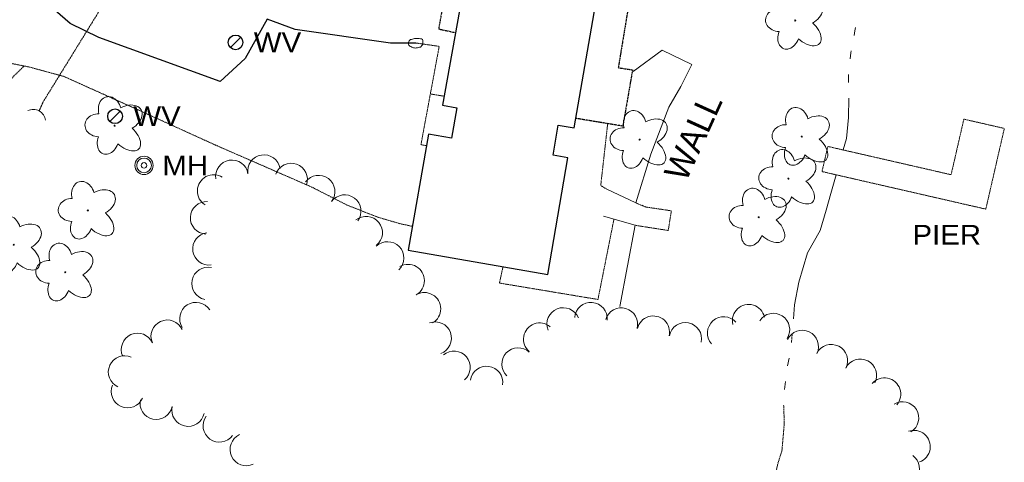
# Model space of a CAD drawing. Extents: x 386588 to 390135, y 96998 to 113606.
# Tile 47 of 92: x 388175 to 388414, y 102005 to 102112. Entities that reach past the tile are written whole.
import ezdxf
from ezdxf.enums import TextEntityAlignment as Align

# ---------------------------------------------------------------- set-up
doc = ezdxf.new("R2010")
doc.units = 0
doc.header["$MEASUREMENT"] = 0
for name, pattern in [('Wisdot3', [0.1875, 0.125, -0.0625]), ('Wisdot5', [0.1, 0.05, -0.05]), ('Wisdot6', [0.375, 0.125, -0.0625, 0.03125, -0.0625, 0.03125, -0.0625])]:
    doc.linetypes.add(name, pattern=pattern)
for name, color, linetype, lineweight in [('E_BLD', 241, 'Continuous', 25), ('E_DRN', 40, 'Continuous', 15), ('E_DRN_Pipe', 5, 'Wisdot5', 15), ('E_DWY', 2, 'Wisdot3', 15), ('E_LAND_Vegetation', 3, 'Continuous', 15), ('E_MISCPROP_HvyDash', 241, 'Wisdot3', 25), ('E_MISCPROP_Railing', 30, 'Continuous', 15), ('E_MISCPROP_Solid', 241, 'Continuous', 15), ('E_PATH_Sidewalk', 2, 'Wisdot5', 15), ('E_RDWY_AsphConc', 200, 'Continuous', 25), ('E_STRUCT_Pier', 7, 'Wisdot3', 25), ('E_UTL_MH', 30, 'Continuous', 15), ('E_UTL_W', 5, 'Continuous', 25), ('E_WAL', 40, 'Continuous', 25), ('E_WTR', 4, 'Wisdot6', 15), ('E_WTR_Dock_Pier', 4, 'Wisdot3', 15), ('E_WTR_Elevations', 4, 'Continuous', 15)]:
    doc.layers.add(name, color=color, linetype=linetype, lineweight=lineweight)
doc.styles.add('Style-dot_font5', font='dot_font5.shx')

# ---------------------------------------------------------------- blocks, each defined once
blk = doc.blocks.new('CULV')
at = {"layer": 'E_DRN'}
blk.add_arc((0, 6.15), 6.15, 216.8699, 323.1301, dxfattribs=at)
blk = doc.blocks.new('MH')
at = {"layer": 'E_UTL_MH'}
for radius in [5, 4, 1.5]:
    blk.add_circle((0, 0), radius, dxfattribs=at)
at = {"layer": 'E_UTL_MH', "style": 'Style-dot_font5', "width": 1.111111}
blk.add_text('MH', height=10.8, dxfattribs=at).set_placement((10, 0), align=Align.MIDDLE_LEFT)
blk = doc.blocks.new('PIER')
at = {"layer": 'E_STRUCT_Pier', "style": 'Style-dot_font5', "width": 1.111111}
blk.add_text('PIER', height=10.8, dxfattribs=at).set_placement((-16.77, -5.4))
blk = doc.blocks.new('DTRE')
at = {"layer": 'E_LAND_Vegetation'}
blk.add_circle((-0.18, 0), 0.183, dxfattribs=at)
for centre, major_axis, ratio in [((-1.87, 5.32), (1.36, -4.98), 0.782863), ((4.06, 2.74), (-5.27, -2.93), 0.691916), ((-5.87, 0.15), (4.93, -0.12), 0.832022), ((3.54, -3.71), (-5.01, 4.58), 0.560249), ((-2.49, -5.24), (1.8, 4.86), 0.716896)]:
    blk.add_ellipse(centre, major_axis=major_axis, ratio=ratio, start_param=1.570796, end_param=4.712389, dxfattribs=at)
blk = doc.blocks.new('WV')
at = {"layer": 'E_UTL_W'}
blk.add_line((-2.83, -2.83), (2.83, 2.83), dxfattribs=at)
blk.add_circle((0, 0), 4, dxfattribs=at)
at = {"layer": 'E_UTL_W', "style": 'Style-dot_font5', "width": 1.111111}
blk.add_text('WV', height=10.8, dxfattribs=at).set_placement((10, 0), align=Align.MIDDLE_LEFT)

msp = doc.modelspace()

# ---------------------------------------------------------------- linework, layer by layer
at = {"layer": 'E_BLD', "ltscale": 5}
for p, q in [((388285.47, 102134.8), (388277.62, 102091.35)), ((388309.6, 102085.88), (388317.09, 102128.97)), ((388277.62, 102091.35), (388281.11, 102090.74)), ((388281.11, 102090.74), (388279.83, 102083.39)), ((388281.11, 102090.74), (388281.11, 102090.74)), ((388304.44, 102079.24), (388305.71, 102086.56)), ((388305.71, 102086.56), (388305.71, 102086.56)), ((388305.71, 102086.56), (388309.6, 102085.88)), ((388274.23, 102084.37), (388269.33, 102056.19)), ((388279.83, 102083.39), (388274.23, 102084.37)), ((388274.23, 102084.37), (388274.23, 102084.37)), ((388279.83, 102083.39), (388279.83, 102083.39)), ((388303.15, 102050.31), (388308.07, 102078.61)), ((388308.07, 102078.61), (388304.44, 102079.24)), ((388269.33, 102056.19), (388303.15, 102050.31)), ((388303.15, 102050.31), (388303.15, 102050.31))]:
    msp.add_line(p, q, dxfattribs=at)
at = {"layer": 'E_DRN_Pipe', "flags": 128}
msp.add_lwpolyline([(388207.24, 102135), (388206.04, 102133.21), (388180.73, 102092.2), (388179.73, 102089.98)], dxfattribs=at)
at = {"layer": 'E_DWY', "flags": 128}
for points in [[(388273.73, 102081.54), (388272.39, 102081.78), (388276.82, 102105.65), (388271.17, 102106.47)], [(388167.31, 102102.58), (388171.24, 102101.86), (388177.26, 102100.66), (388185.73, 102098.36), (388202.56, 102090.79), (388222.46, 102081.73), (388245.91, 102071.5), (388254.63, 102067.05), (388262.07, 102064.16), (388267.53, 102062.57), (388270.33, 102061.99)]]:
    msp.add_lwpolyline(points, dxfattribs=at)
at = {"layer": 'E_LAND_Vegetation'}
for centre, start, end in [((388226.52, 102074.13), 9.1585, 189.1585), ((388234.32, 102075.38), 9.1585, 189.1585), ((388240.9, 102073.35), 340.373, 160.373), ((388222.09, 102070.55), 58.0619, 238.0619), ((388247.56, 102070.41), 323.2086, 143.2086), ((388253.89, 102065.68), 323.2086, 143.2086), ((388220.38, 102064.04), 87.2014, 267.2014), ((388259.1, 102060.45), 308.977, 128.977), ((388220.96, 102056.53), 97.8436, 277.8436), ((388264.31, 102054.3), 314.1528, 134.1528), ((388220.73, 102048.13), 78.2476, 258.2476), ((388269.29, 102048.8), 300.082, 120.082), ((388273.25, 102041.97), 300.082, 120.082), ((388217.8, 102039.57), 32.4623, 212.4623), ((388306.93, 102038.29), 22.2134, 202.2134), ((388313.64, 102039.56), 355.2444, 175.2444), ((388321.03, 102038.26), 343.8869, 163.8869), ((388351.91, 102039.08), 12.971, 192.971), ((388328.77, 102036.29), 346.9145, 166.9145), ((388345.87, 102036.09), 41.6266, 221.6266), ((388357.93, 102036.93), 327.3822, 147.3822), ((388210.83, 102035.31), 24.0506, 204.0506), ((388275.84, 102034.85), 289.9612, 109.9612), ((388301.23, 102034.6), 49.9546, 229.9546), ((388336.56, 102034.67), 348.621, 168.621), ((388203.62, 102032.09), 24.0506, 204.0506), ((388364.92, 102032.81), 334.579, 154.579), ((388371.99, 102029.37), 333.218, 153.218), ((388200.48, 102026.64), 65.7703, 245.7703), ((388280.41, 102027.77), 310.065, 130.065), ((388295.97, 102028.56), 46.6054, 226.6054), ((388288.31, 102024.09), 352.2191, 172.2191), ((388379.04, 102025.81), 333.218, 153.218), ((388201.2, 102021.88), 156.5934, 336.5934), ((388384.88, 102021.26), 318.9181, 138.9181), ((388208.18, 102019.07), 167.6895, 347.6895), ((388389.25, 102015.47), 301.4162, 121.4162), ((388215.89, 102017.39), 167.6895, 347.6895), ((388223.48, 102013.57), 144.1364, 324.1364), ((388230.02, 102007.85), 115.075, 295.075), ((388392.04, 102008.52), 289.6128, 109.6128), ((388389.42, 102003.15), 234.1975, 54.1975)]:
    msp.add_arc(centre, 3.95, start, end, dxfattribs=at)
at = {"layer": 'E_MISCPROP_HvyDash', "flags": 128}
for points in [[(388316.77, 102127.12), (388324.49, 102125.97), (388320.28, 102100.49), (388323.74, 102099.94), (388321.38, 102086.29), (388310, 102088.17)], [(388281.93, 102115.47), (388277.86, 102116.38), (388276.68, 102109.88), (388280.8, 102108.99)]]:
    msp.add_lwpolyline(points, dxfattribs=at)
at = {"layer": 'E_MISCPROP_Railing', "flags": 128}
for points in [[(388317.51, 102071), (388324.56, 102067.65), (388328.19, 102079.48), (388332.56, 102090.93), (388335.5, 102095.92), (388338.11, 102101.25), (388330.92, 102104.73), (388323.88, 102099.57)], [(388320.66, 102042.52), (388324.4, 102062.23), (388316.72, 102064.44)]]:
    msp.add_lwpolyline(points, dxfattribs=at)
at = {"layer": 'E_MISCPROP_Solid'}
msp.add_open_spline([(388272.32, 102105.49), (388272.48, 102105.68), (388272.63, 102105.87), (388272.78, 102106.06), (388272.92, 102106.25), (388272.89, 102106.52), (388272.89, 102106.75), (388272.9, 102106.95), (388272.93, 102107.16), (388272.75, 102107.35), (388272.6, 102107.5), (388272.44, 102107.47), (388272.28, 102107.49), (388271.89, 102107.55), (388271.5, 102107.63), (388271.11, 102107.58), (388270.78, 102107.54), (388270.45, 102107.44), (388270.12, 102107.35), (388269.96, 102107.3), (388269.81, 102107.27), (388269.67, 102107.18), (388269.54, 102107.11), (388269.5, 102106.97), (388269.45, 102106.85), (388269.34, 102106.56), (388269.24, 102106.13), (388269.48, 102105.92), (388269.63, 102105.78), (388269.8, 102105.69), (388269.97, 102105.59), (388270.1, 102105.51), (388270.21, 102105.44), (388270.35, 102105.37), (388270.65, 102105.25), (388270.96, 102105.22), (388271.26, 102105.28), (388271.61, 102105.35), (388271.97, 102105.42), (388272.32, 102105.49)], degree=3, knots=[0, 0, 0, 0, 0.07602, 0.07602, 0.07602, 0.149123, 0.149123, 0.149123, 0.213068, 0.213068, 0.213068, 0.26491, 0.26491, 0.26491, 0.387033, 0.387033, 0.387033, 0.494232, 0.494232, 0.494232, 0.544513, 0.544513, 0.544513, 0.585913, 0.585913, 0.585913, 0.682846, 0.682846, 0.682846, 0.745547, 0.745547, 0.745547, 0.791166, 0.791166, 0.791166, 0.886027, 0.886027, 0.886027, 1, 1, 1, 1], dxfattribs=at)
at = {"layer": 'E_PATH_Sidewalk', "flags": 128}
for points in [[(388108.83, 101958.47), (388138.47, 102021.83), (388161.5, 102073.77), (388171.74, 102096.22), (388173.52, 102098.37), (388176.1, 102100.89)], [(388274.68, 102094.11), (388278.11, 102093.54)], [(388317.71, 102086.89), (388316.02, 102071.87), (388317.51, 102071)], [(388324.4, 102062.23), (388332.41, 102060.97), (388333.16, 102065.75), (388326.99, 102066.66), (388324.56, 102067.65)], [(388319.23, 102063.72), (388315.35, 102044.23), (388291.44, 102048.22), (388292.31, 102052.19)]]:
    msp.add_lwpolyline(points, dxfattribs=at)
at = {"layer": 'E_RDWY_AsphConc', "flags": 128}
msp.add_lwpolyline([(388271.17, 102106.47), (388264.99, 102106.45), (388241.87, 102109.76), (388235.04, 102112.25), (388229.76, 102102.72), (388223.69, 102097.16), (388194.19, 102107.84), (388187.3, 102111.17), (388180.59, 102117.07)], dxfattribs=at)
at = {"layer": 'E_WTR', "flags": 128}
for points in [[(388362.47, 102035.71), (388362.31, 102033.79)], [(388360.41, 102018.57), (388360.57, 102014.17), (388360, 102007.55), (388359.02, 102004.45), (388357.77, 101999.08), (388357.71, 101991.05)]]:
    msp.add_lwpolyline(points, dxfattribs=at)
at = {"layer": 'E_WTR_Dock_Pier', "flags": 128}
msp.add_lwpolyline([(388369.72, 102075.27), (388409.47, 102066.16), (388413.96, 102085.74), (388404.14, 102087.99), (388401.05, 102074.51), (388371.12, 102081.37)], close=True, dxfattribs=at)
at = {"layer": 'E_WTR_Elevations', "flags": 128}
for points in [[(388377.83, 102110.23), (388377.71, 102109.46), (388377.51, 102108.33)], [(388376.83, 102104.55), (388376.75, 102104.12), (388376.58, 102102.65)], [(388376.14, 102098.83), (388376.17, 102096.91)], [(388376.22, 102093.07), (388376.17, 102088.41), (388375.63, 102083.32), (388374.83, 102080.52)], [(388373.12, 102074.49), (388371.83, 102069.96), (388370.69, 102065.94)], [(388370.69, 102065.94), (388369.28, 102060.96), (388366.16, 102055.59), (388364.12, 102048.43), (388363.03, 102042.94), (388362.77, 102039.53)], [(388361.73, 102030), (388361.38, 102028.11)], [(388360.83, 102024.31), (388360.65, 102022.4)]]:
    msp.add_lwpolyline(points, dxfattribs=at)

# ---------------------------------------------------------------- block references
at = {"layer": 'E_DRN', "xscale": 0.5, "yscale": 0.5, "zscale": 0.5, "rotation": 151.5710926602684}
msp.add_blockref('CULV', (388179.73, 102089.98), dxfattribs=at)
at = {"layer": 'E_LAND_Vegetation', "xscale": 0.6769248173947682, "yscale": 0.6769248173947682, "zscale": 0.6769248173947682}
for p in [(388363.33, 102111.93), (388198.17, 102086.41), (388325.59, 102083.02), (388364.93, 102083.77), (388361.69, 102073.55), (388191.68, 102065.84), (388354.47, 102064.19), (388173.71, 102057.52), (388186.21, 102050.84)]:
    msp.add_blockref('DTRE', p, dxfattribs=at)
at = {"layer": 'E_STRUCT_Pier', "xscale": 0.4444444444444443, "yscale": 0.4444444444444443, "zscale": 0.4444444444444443}
msp.add_blockref('PIER', (388399.12, 102059.94), dxfattribs=at)
at = {"layer": 'E_UTL_MH', "xscale": 0.4444444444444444, "yscale": 0.4444444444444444, "zscale": 0.4444444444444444}
msp.add_blockref('MH', (388205.19, 102076.77), dxfattribs=at)
at = {"layer": 'E_UTL_W', "xscale": 0.4444444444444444, "yscale": 0.4444444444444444, "zscale": 0.4444444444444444}
for p in [(388227.4, 102106.62), (388198.16, 102088.69)]:
    msp.add_blockref('WV', p, dxfattribs=at)

# ---------------------------------------------------------------- texts
at = {"layer": 'E_WAL', "style": 'Style-dot_font5', "oblique": 360}
msp.add_text('WALL', height=6, rotation=65.5635, dxfattribs=at).set_placement((388338.47, 102083.66), align=Align.MIDDLE_CENTER)

doc.saveas('drawing.dxf')
